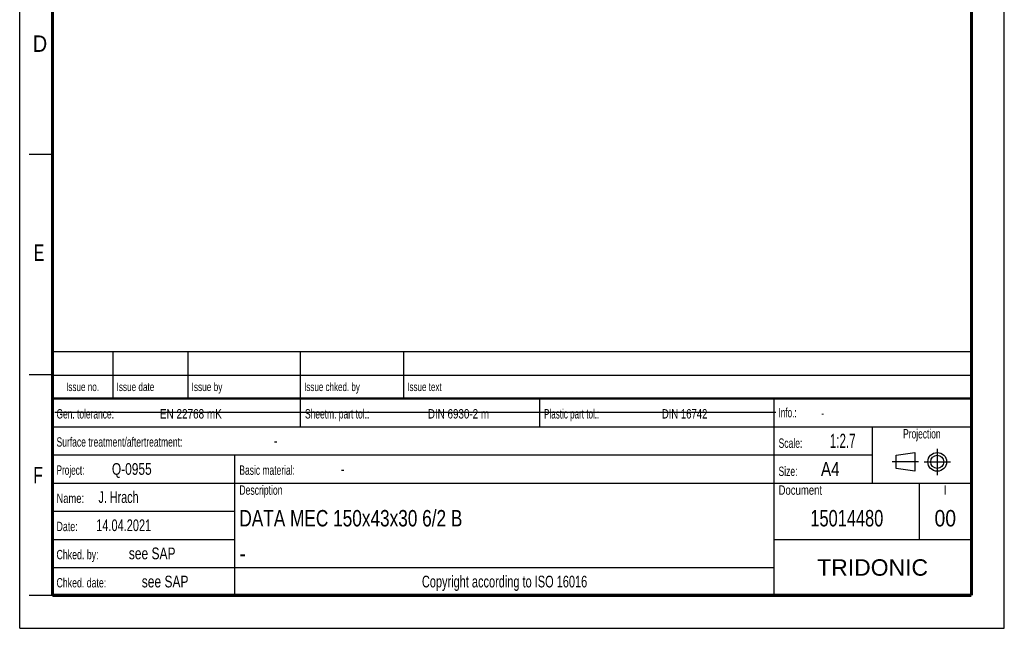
# Model space of a CAD drawing. Header units: millimetres. Extents: x 0 to 210, y 0 to 297.
# Tile 1 of 4: x 0 to 210, y 0 to 130. Entities that reach past the tile are written whole.
import ezdxf
from ezdxf.enums import TextEntityAlignment as Align

# ---------------------------------------------------------------- set-up
doc = ezdxf.new("R2010")
doc.units = ezdxf.units.MM
doc.header["$LTSCALE"] = 19.36
doc.linetypes.add('CENTER', pattern=[0.6, 0.375, -0.075, 0.075, -0.075])
doc.layers.get('0').update_dxf_attribs({"linetype": 'CONTINUOUS'})
doc.layers.add('DEFAULT_1', color=7, linetype='CENTER')
doc.layers.add('Z_NOTICE', color=7, linetype='CONTINUOUS')
doc.styles.get("Standard").update_dxf_attribs({"font": 'txt', "width": 0.7})
doc.styles.add('TEXTSTYLE_2', font='txt', dxfattribs={"width": 0.75})
doc.styles.add('TEXTSTYLE_4', font='arial.ttf')

# ---------------------------------------------------------------- blocks, each defined once
blk = doc.blocks.new('PROJEKTIONSMETHODE_BL0', base_point=(192.31, 35.47))
at = {"color": 2, "linetype": 'CONTINUOUS'}
for p, q in [((186.91, 36.87), (190.91, 37.47)), ((186.91, 34.07), (186.91, 36.87)), ((190.91, 37.47), (190.91, 33.47)), ((190.91, 33.47), (186.91, 34.07))]:
    blk.add_line(p, q, dxfattribs=at)
for radius in [2, 1.4]:
    blk.add_circle((195.71, 35.47), radius, dxfattribs=at)
at = {"layer": 'DEFAULT_1', "color": 2, "linetype": 'CENTER'}
for p, q in [((195.71, 38.27), (195.71, 32.67)), ((191.71, 35.47), (186.11, 35.47)), ((192.91, 35.47), (198.5, 35.47))]:
    blk.add_line(p, q, dxfattribs=at)

msp = doc.modelspace()

# ---------------------------------------------------------------- linework, layer by layer
at = {"color": 2, "linetype": 'CONTINUOUS'}
for p, q in [((0, 0), (0, 297)), ((210, 0), (210, 297)), ((7, 101), (2, 101)), ((6.91362, 48.96015), (6.91362, 58.96015)), ((6.91362, 58.96015), (202.91362, 58.96015)), ((6.91362, 48.96015), (6.91362, 58.96015)), ((6.91362, 58.96015), (202.91362, 58.96015)), ((19.91362, 48.96015), (19.91362, 58.96015)), ((19.91362, 48.96015), (19.91362, 58.96015)), ((35.91362, 48.96015), (35.91362, 58.96015)), ((35.91362, 48.96015), (35.91362, 58.96015)), ((59.91362, 48.96015), (59.91362, 58.96015)), ((59.91362, 48.96015), (59.91362, 58.96015)), ((81.91362, 48.96015), (81.91362, 58.96015)), ((81.91362, 48.96015), (81.91362, 58.96015)), ((202.91362, 48.96015), (202.91362, 58.96015)), ((202.91362, 48.96015), (202.91362, 58.96015)), ((7, 54), (2, 54)), ((6.91362, 53.96015), (202.91362, 53.96015)), ((6.91362, 53.96015), (202.91362, 53.96015)), ((6.91355, 6.96013), (6.91355, 48.96013)), ((6.91355, 48.96013), (202.91355, 48.96013)), ((6.91355, 6.96013), (6.91355, 48.96013)), ((6.91355, 48.96013), (202.91355, 48.96013)), ((6.91362, 48.96015), (202.91362, 48.96015)), ((6.91362, 48.96015), (202.91362, 48.96015)), ((59.91355, 42.96013), (59.91355, 48.96013)), ((59.91355, 42.96013), (59.91355, 48.96013)), ((110.91355, 42.96013), (110.91355, 48.96013)), ((110.91355, 42.96013), (110.91355, 48.96013)), ((160.91355, 6.96013), (160.91355, 48.96013)), ((160.91355, 6.96013), (160.91355, 48.96013)), ((202.91355, 6.96013), (202.91355, 48.96013)), ((202.91355, 6.96013), (202.91355, 48.96013)), ((6.91355, 42.96013), (202.91355, 42.96013)), ((6.91355, 42.96013), (202.91355, 42.96013)), ((181.91355, 30.96013), (181.91355, 42.96013)), ((181.91355, 30.96013), (181.91355, 42.96013)), ((6.91355, 36.96013), (181.91355, 36.96013)), ((6.91355, 36.96013), (181.91355, 36.96013)), ((45.91355, 6.96013), (45.91355, 36.96013)), ((45.91355, 6.96013), (45.91355, 36.96013)), ((6.91355, 30.96013), (202.91355, 30.96013)), ((6.91355, 30.96013), (202.91355, 30.96013)), ((191.91355, 18.96013), (191.91355, 30.96013)), ((191.91355, 18.96013), (191.91355, 30.96013)), ((6.91355, 24.96013), (45.91355, 24.96013)), ((6.91355, 24.96013), (45.91355, 24.96013)), ((6.91355, 18.96013), (45.91355, 18.96013)), ((6.91355, 18.96013), (45.91355, 18.96013)), ((160.91355, 18.96013), (202.91355, 18.96013)), ((160.91355, 18.96013), (202.91355, 18.96013)), ((6.91355, 12.96013), (160.91355, 12.96013)), ((6.91355, 12.96013), (160.91355, 12.96013)), ((7, 7), (2, 7)), ((6.91355, 6.96013), (202.91355, 6.96013)), ((6.91355, 6.96013), (202.91355, 6.96013)), ((0, 0), (210, 0))]:
    msp.add_line(p, q, dxfattribs=at)
at = {"color": 7, "linetype": 'CONTINUOUS'}
msp.add_line((7.46812, 46.04239), (161.26812, 46.04239), dxfattribs=at)
for points, const_width in [([(7, 7), (7, 290)], 0.7), ([(203, 7), (203, 290)], 0.7), ([(7, 49), (203, 49)], 0.5), ([(7, 7), (203, 7)], 0.7)]:
    msp.add_lwpolyline(points, dxfattribs=dict(at, const_width=const_width))

# ---------------------------------------------------------------- block references
at = {"color": 2, "linetype": 'CONTINUOUS'}
msp.add_blockref('PROJEKTIONSMETHODE_BL0', (192.30508, 35.46975), dxfattribs=at)

# ---------------------------------------------------------------- texts
at = {"color": 5, "linetype": 'CONTINUOUS', "style": 'TEXTSTYLE_2'}
for s, width, p in [('D', 0.904762, (2.80729, 122.85717)), ('E', 0.714286, (3.00245, 78.30247)), ('F', 0.714286, (2.92219, 30.89704))]:
    msp.add_text(s, height=3.5, dxfattribs=dict(at, width=width)).set_placement(p)
at = {"layer": 'Z_NOTICE', "color": 5, "linetype": 'CONTINUOUS', "style": 'TEXTSTYLE_2'}
for s, height, width, p in [('Issue date ', 1.8, 0.725108, (20.66362, 50.56015)), ('Issue date ', 1.8, 0.725108, (20.66362, 50.56015)), ('Issue by ', 1.8, 0.732804, (36.66362, 50.56015)), ('Issue by ', 1.8, 0.732804, (36.66362, 50.56015)), ('Issue chked. by', 1.8, 0.711111, (60.66362, 50.56015)), ('Issue chked. by', 1.8, 0.711111, (60.66362, 50.56015)), ('Issue text ', 1.8, 0.712121, (82.66362, 50.56015)), ('Issue text ', 1.8, 0.712121, (82.66362, 50.56015)), ('Gen. tolerance:', 2, 0.669841, (7.85105, 44.71013)), ('Gen. tolerance:', 2, 0.669841, (7.85105, 44.71013)), ('EN 22768 mK', 2, 0.792208, (29.91057, 44.71013)), ('EN 22768 mK', 2, 0.792208, (29.91057, 44.71013)), ('Sheetm. part tol.:', 2, 0.67328, (60.85105, 44.71013)), ('Sheetm. part tol.:', 2, 0.67328, (60.85105, 44.71013)), ('DIN 6930-2 m', 2, 0.78373, (87.05343, 44.71013)), ('DIN 6930-2 m', 2, 0.78373, (87.05343, 44.71013)), ('Plastic part tol.:', 2, 0.642857, (111.85105, 44.71013)), ('Plastic part tol.:', 2, 0.642857, (111.85105, 44.71013)), ('DIN 16742', 2, 0.759259, (136.95819, 44.71013)), ('DIN 16742', 2, 0.759259, (136.95819, 44.71013)), ('Info.: ', 2, 0.64966, (161.85105, 44.96013)), ('Info.: ', 2, 0.64966, (161.85105, 44.96013)), ('Surface treatment/aftertreatment: ', 2, 0.681373, (7.85105, 38.71013)), ('Surface treatment/aftertreatment: ', 2, 0.681373, (7.85105, 38.71013)), ('Scale:  ', 2, 0.684524, (161.85105, 38.46013)), ('Scale:  ', 2, 0.684524, (161.85105, 38.46013)), ('1:2.7', 3, 0.614286, (172.80343, 38.46013)), ('1:2.7', 3, 0.614286, (172.80343, 38.46013)), ('-', 2.5, 0.714286, (54.18438, 38.71013)), ('-', 2.5, 0.714286, (54.18438, 38.71013)), ('Project: ', 2, 0.656085, (7.85105, 32.71013)), ('Project: ', 2, 0.656085, (7.85105, 32.71013)), ('Q-0955', 2.5, 0.761905, (19.66057, 32.71013)), ('Q-0955', 2.5, 0.761905, (19.66057, 32.71013)), ('Basic material: ', 2, 0.675595, (46.85105, 32.71013)), ('Basic material: ', 2, 0.675595, (46.85105, 32.71013)), ('-', 2.5, 0.714286, (68.47009, 32.71013)), ('-', 2.5, 0.714286, (68.47009, 32.71013)), ('Size: ', 2, 0.678571, (161.85105, 32.46013)), ('Size: ', 2, 0.678571, (161.85105, 32.46013)), (' A4', 3, 0.809524, (169.9939, 32.46013)), (' A4', 3, 0.809524, (169.9939, 32.46013)), ('J. Hrach', 2.5, 0.6875, (16.80343, 26.71013)), ('J. Hrach', 2.5, 0.6875, (16.80343, 26.71013)), ('Description', 2, 0.688312, (46.85105, 28.46013)), ('Description', 2, 0.688312, (46.85105, 28.46013)), ('Document', 2, 0.761905, (161.85105, 28.46013)), ('Document', 2, 0.761905, (161.85105, 28.46013)), ('Name: ', 2, 0.746032, (7.85105, 26.71013)), ('Name: ', 2, 0.746032, (7.85105, 26.71013)), ('14.04.2021', 2.5, 0.7, (16.32724, 20.71013)), ('14.04.2021', 2.5, 0.7, (16.32724, 20.71013)), ('Date: ', 2, 0.706349, (7.85105, 20.71013)), ('Date: ', 2, 0.706349, (7.85105, 20.71013)), ('Chked. by: ', 2, 0.701299, (7.85105, 14.71013)), ('Chked. by: ', 2, 0.701299, (7.85105, 14.71013)), ('see SAP', 2.5, 0.765306, (23.27962, 14.71013)), ('see SAP', 2.5, 0.765306, (23.27962, 14.71013)), ('Chked. date: ', 2, 0.699634, (7.85105, 8.71013)), ('Chked. date: ', 2, 0.699634, (7.85105, 8.71013)), ('see SAP', 2.5, 0.765306, (26.04152, 8.71013)), ('see SAP', 2.5, 0.765306, (26.04152, 8.71013))]:
    msp.add_text(s, height=height, dxfattribs=dict(at, width=width)).set_placement(p)
for s, height, width, p in [('Issue no.', 1.8, 0.719577, (13.41362, 50.56015)), ('Issue no.', 1.8, 0.719577, (13.41362, 50.56015)), ('Projection', 2, 0.671429, (192.41355, 40.46013)), ('Projection', 2, 0.671429, (192.41355, 40.46013)), ('I', 2, 0.833333, (197.41355, 28.46013)), ('I', 2, 0.833333, (197.41355, 28.46013)), ('Copyright according to ISO 16016', 2.5, 0.700149, (103.41355, 8.71013)), ('Copyright according to ISO 16016', 2.5, 0.700149, (103.41355, 8.71013))]:
    msp.add_text(s, height=height, dxfattribs=dict(at, width=width)).set_placement(p, align=Align.CENTER)
at = {"layer": 'Z_NOTICE', "color": 5, "linetype": 'CONTINUOUS', "width": 0.714286}
msp.add_text('-', height=1.8, dxfattribs=at).set_placement((170.94628, 44.96013))
msp.add_text('-', height=1.8, dxfattribs=at).set_placement((170.94628, 44.96013))
at = {"layer": 'Z_NOTICE', "color": 7, "linetype": 'CONTINUOUS', "style": 'TEXTSTYLE_2'}
for s, width, p in [('DATA MEC 150x43x30 6/2 B', 0.784722, (46.85105, 21.71013)), ('DATA MEC 150x43x30 6/2 B', 0.784722, (46.85105, 21.71013)), ('-', 0.904762, (46.85105, 14.21013)), ('-', 0.904762, (46.85105, 14.21013))]:
    msp.add_text(s, height=3.5, dxfattribs=dict(at, width=width)).set_placement(p)
for s, width, p in [('15014480', 0.747024, (176.41355, 21.71013)), ('15014480', 0.747024, (176.41355, 21.71013)), ('00', 0.880952, (197.41355, 21.71013)), ('00', 0.880952, (197.41355, 21.71013))]:
    msp.add_text(s, height=3.5, dxfattribs=dict(at, width=width)).set_placement(p, align=Align.CENTER)
at = {"layer": 'Z_NOTICE', "color": 5, "linetype": 'CONTINUOUS', "style": 'TEXTSTYLE_4'}
msp.add_text('TRIDONIC', height=3.5, dxfattribs=at).set_placement((181.91355, 11.21013), align=Align.CENTER)
msp.add_text('TRIDONIC', height=3.5, dxfattribs=at).set_placement((181.91355, 11.21013), align=Align.CENTER)

doc.saveas('drawing.dxf')
